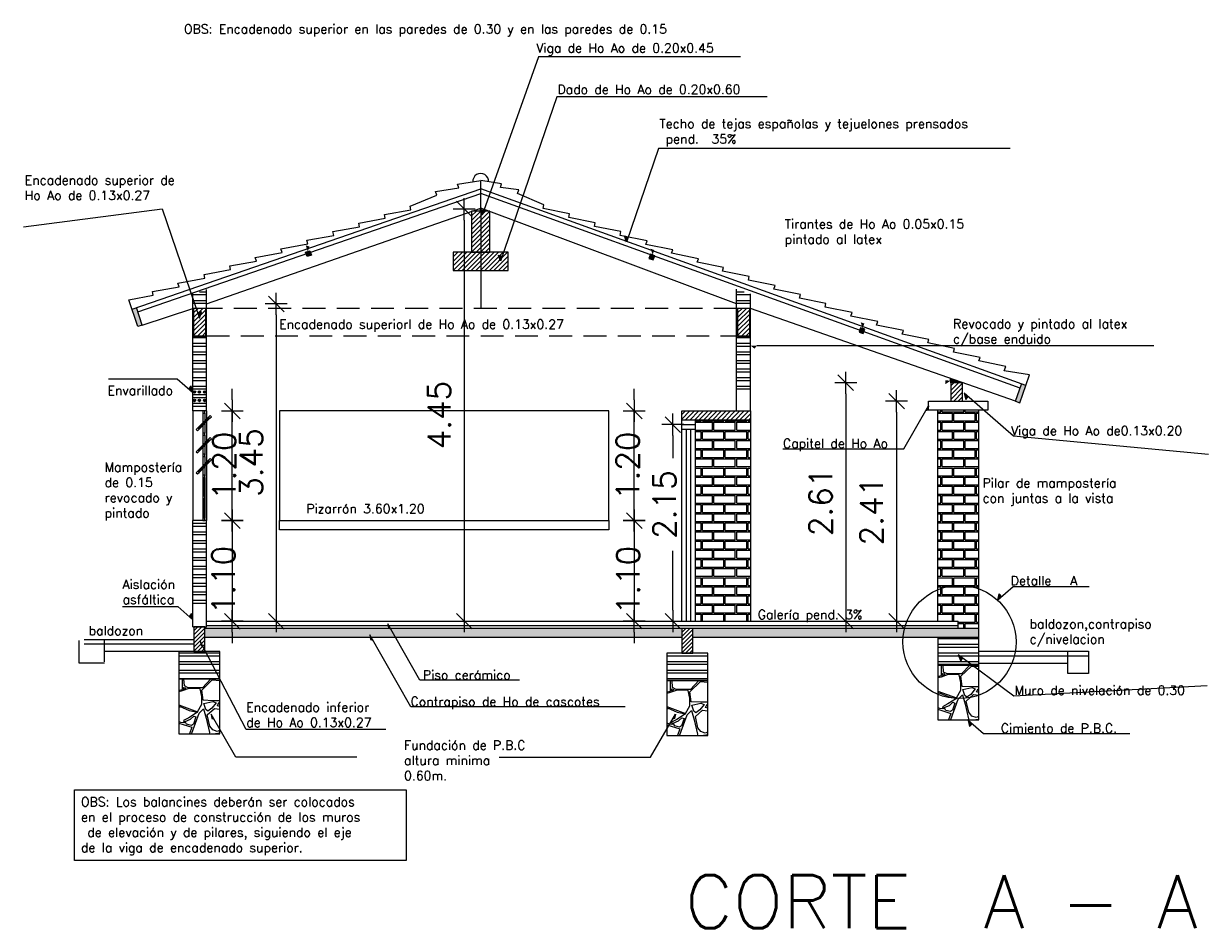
# Model space of a CAD drawing. Header units: millimetres. Extents: x 2017 to 2509, y 466 to 1783.
# Tile 25 of 25: x 2496 to 2509, y 585 to 595. Entities that reach past the tile are written whole.
import ezdxf
from ezdxf.enums import TextEntityAlignment as Align
from ezdxf.xclip import XClip

# ---------------------------------------------------------------- set-up
doc = ezdxf.new("R2010")
doc.units = ezdxf.units.MM
doc.header["$XCLIPFRAME"] = 0
doc.linetypes.add('HIDDEN', pattern=[0.375, 0.25, -0.125])
for name, color, linetype in [('CORTE', 2, 'Continuous'), ('COTA', 13, 'Continuous'), ('ESPECARQ', 2, 'Continuous'), ('ESQUADRIA', 2, 'Continuous'), ('LINVISTA', 13, 'Continuous'), ('margen', 6, 'Continuous'), ('PAREDE', 6, 'Continuous'), ('piso', 13, 'Continuous'), ('PROJECAO', 13, 'HIDDEN'), ('VISTAS', 2, 'Continuous')]:
    doc.layers.add(name, color=color, linetype=linetype)
doc.styles.add('REGUA80', font='simplex.shx')
doc.styles.add('SIMPLEX_8', font='simplex.shx')
doc.dimstyles.new('08', dxfattribs={"dimtxt": 0.25, "dimasz": 0.12, "dimexe": 0, "dimexo": 0, "dimgap": 0.15, "dimtad": 1, "dimzin": 4, "dimdsep": 46, "dimtxsty": 'SIMPLEX_8', "dimblk1": 'D', "dimblk2": 'D', "dimsah": 1, "dimcen": 0.09, "dimse1": 1, "dimse2": 1, "dimclre": 256, "dimclrt": 2, "dimadec": 0, "dimazin": 0, "dimtfac": 1, "dimtmove": 2, "dimatfit": 3, "dimldrblk": 'D', "dimfxl": 1, "dimtolj": 1, "dimtzin": 0, "dimarcsym": 0})
pattern_1 = [(180, (2231.705195, 454.0443), (-1e-17, -0.09375), []), (180, (2231.673945, 454.07555), (-1e-17, -0.09375), [])]
pattern_2 = [(180, (2231.705195, 453.8443), (-1e-17, -0.09375), []), (180, (2231.673945, 453.87555), (-1e-17, -0.09375), [])]

# ---------------------------------------------------------------- blocks, each defined once
blk = doc.blocks.new('LAJA-ROMPECABEZA')
for points in [[(0, 0), (-0.001, -0.026), (0, -0.055), (0.057, -0.027), (0.105, -0.002)], [(0.121, 0.002), (0.117, -0.001), (0.028, -0.049), (0.084, -0.076), (0.26, -0.194), (0.469, -0.151), (0.468, 0.002)], [(0.483, 0.002), (0.797, 0.002), (0.786, -0.027), (0.688, -0.133), (0.531, -0.133), (0.492, -0.112)], [(0.811, 0.002), (0.882, 0.002), (0.949, -0.036), (0.943, -0.048), (0.802, -0.037)], [(0.993, 0), (0.994, -0.026), (0.993, -0.055), (0.937, -0.027), (0.888, -0.002)], [(-0.003, -0.163), (-0.003, -0.064), (0.01, -0.055), (0.047, -0.072), (0.044, -0.113), (0.018, -0.161)], [(0.06, -0.087), (0.044, -0.154), (0.047, -0.193), (0.128, -0.218), (0.172, -0.211), (0.19, -0.174), (0.127, -0.12)], [(0.485, -0.127), (0.505, -0.131), (0.489, -0.152), (0.47, -0.138)], [(0.997, -0.121), (0.997, -0.236), (0.949, -0.273), (0.801, -0.273), (0.696, -0.268), (0.681, -0.158), (0.796, -0.046), (0.96, -0.059)], [(0.997, -0.066), (0.997, -0.099), (0.968, -0.049)], [(-0.003, -0.234), (-0.003, -0.175), (0.034, -0.173), (0.007, -0.231)], [(-0.003, -0.344), (-0.003, -0.247), (0.035, -0.226), (0.142, -0.226), (0.166, -0.271), (0.131, -0.319), (0.07, -0.327)], [(0.276, -0.206), (0.272, -0.263), (0.634, -0.394), (0.682, -0.311), (0.681, -0.226), (0.663, -0.142), (0.541, -0.139), (0.466, -0.167)], [(-0.003, -0.416), (-0.003, -0.374), (0.003, -0.371), (0.002, -0.399)], [(0.149, -0.413), (0.12, -0.453), (0.062, -0.52), (0.041, -0.545), (0.018, -0.535), (0, -0.47), (0.015, -0.396), (0.018, -0.353), (0.08, -0.337), (0.137, -0.359)], [(0.11, -0.333), (0.133, -0.328), (0.145, -0.341), (0.131, -0.35), (0.102, -0.338)], [(0.147, -0.312), (0.176, -0.273), (0.25, -0.269), (0.351, -0.311), (0.375, -0.366), (0.306, -0.469), (0.164, -0.423), (0.15, -0.363), (0.156, -0.345)], [(0.322, -0.47), (0.359, -0.419), (0.374, -0.381), (0.444, -0.338), (0.544, -0.38), (0.635, -0.4), (0.539, -0.461), (0.481, -0.491), (0.489, -0.514), (0.452, -0.51)], [(0.374, -0.314), (0.427, -0.335), (0.402, -0.352), (0.382, -0.357), (0.368, -0.339)], [(0.563, -0.7), (0.571, -0.63), (0.652, -0.408), (0.699, -0.361), (0.73, -0.463), (0.764, -0.622), (0.733, -0.729), (0.663, -0.744), (0.574, -0.726)], [(0.725, -0.369), (0.702, -0.304), (0.801, -0.281), (0.837, -0.296), (0.79, -0.356), (0.746, -0.388)], [(0.997, -0.387), (0.997, -0.547), (0.916, -0.588), (0.848, -0.609), (0.801, -0.593), (0.77, -0.552), (0.741, -0.429), (0.819, -0.359), (0.976, -0.377)], [(0.997, -0.29), (0.997, -0.372), (0.853, -0.328), (0.869, -0.294)], [(-0.003, -0.557), (0.015, -0.557), (-0.003, -0.496)], [(0.515, -0.531), (0.498, -0.5), (0.556, -0.476), (0.593, -0.442), (0.617, -0.451), (0.591, -0.529), (0.567, -0.544)], [(0.746, -0.87), (0.77, -0.64), (0.887, -0.625), (0.921, -0.706), (0.887, -0.781)], [(0.997, -0.571), (0.997, -0.716), (0.944, -0.713), (0.918, -0.627), (0.96, -0.588)], [(0.365, -0.765), (0.285, -0.782), (0.278, -0.8), (0.346, -0.819), (0.366, -0.791)], [(0.384, -0.762), (0.369, -0.81), (0.379, -0.828), (0.488, -0.899), (0.561, -0.886), (0.592, -0.826), (0.59, -0.747), (0.543, -0.731)], [(0.605, -0.763), (0.712, -0.758), (0.738, -0.828), (0.728, -0.94), (0.642, -0.961), (0.582, -0.896), (0.621, -0.825)], [(0.997, -0.728), (0.997, -0.8), (0.9, -0.784), (0.934, -0.729)], [(0.05, -0.957), (0.099, -0.794), (0.191, -0.791), (0.339, -0.825), (0.468, -0.905), (0.46, -0.998), (0.121, -0.998)], [(0, -0.996), (-0.001, -0.971), (0, -0.941), (0.057, -0.969), (0.105, -0.994)], [(0.652, -0.998), (0.473, -0.998), (0.48, -0.93), (0.548, -0.924)], [(0.993, -0.996), (0.994, -0.971), (0.993, -0.941), (0.954, -0.969), (0.916, -0.995)]]:
    blk.add_lwpolyline(points, close=True)
for points in [[(0.102, -0.774), (0.046, -0.567), (0.159, -0.434), (0.572, -0.564), (0.519, -0.709), (0.193, -0.771), (0.102, -0.774)], [(0.091, -0.781), (0.034, -0.574), (-0.003, -0.574), (-0.003, -0.93)], [(-0.003, -0.93), (0.039, -0.954), (0.091, -0.781)], [(0.894, -0.998), (0.696, -0.998), (0.696, -0.979), (0.892, -0.802), (0.997, -0.81), (0.997, -0.936)], [(0.997, -0.936), (0.894, -0.998)]]:
    blk.add_lwpolyline(points)
blk = doc.blocks.new('D')
for p, q in [((-1, 0), (1, 0)), ((0, -1), (0, 1))]:
    blk.add_line(p, q)
at = {"color": 4}
blk.add_line((-0.71, -0.71), (0.71, 0.71), dxfattribs=at)
blk = doc.blocks.new('*D80')
at = {"layer": 'COTA', "color": 0, "lineweight": -2, "transparency": 16777216}
for p, q in [((2502.585, 589.974), (2502.585, 590.094)), ((2502.585, 589.854), (2502.585, 588.754)), ((2502.585, 588.634), (2502.585, 588.514))]:
    blk.add_line(p, q, dxfattribs=at)
at = {"layer": 'Defpoints', "color": 0, "transparency": 16777216}
for p in [(2502.407, 589.854), (2502.408, 588.754), (2502.585, 588.754)]:
    blk.add_point(p, dxfattribs=at)
at = {"layer": 'COTA', "color": 0, "lineweight": -2, "transparency": 16777216, "xscale": 0.12, "yscale": 0.12, "zscale": 0.12}
for p, rotation in [((2502.585, 589.854), 270), ((2502.585, 588.754), 90)]:
    blk.add_blockref('D', p, dxfattribs=dict(at, rotation=rotation))
at = {"layer": 'COTA', "color": 2, "transparency": 16777216, "insert": (2502.518, 589.204), "char_height": 0.25, "attachment_point": 5, "rotation": 90, "style": 'SIMPLEX_8'}
blk.add_mtext('\\A1;1.10', dxfattribs=at)
blk = doc.blocks.new('*D81')
at = {"layer": 'COTA', "color": 0, "lineweight": -2, "transparency": 16777216}
for p, q in [((2502.585, 591.174), (2502.585, 591.294)), ((2502.585, 589.854), (2502.585, 591.054)), ((2502.585, 589.734), (2502.585, 589.614))]:
    blk.add_line(p, q, dxfattribs=at)
at = {"layer": 'Defpoints', "color": 0, "transparency": 16777216}
for p in [(2502.407, 591.054), (2502.585, 591.054), (2502.585, 589.854)]:
    blk.add_point(p, dxfattribs=at)
at = {"layer": 'COTA', "color": 0, "lineweight": -2, "transparency": 16777216, "xscale": 0.12, "yscale": 0.12, "zscale": 0.12}
for p, rotation in [((2502.585, 591.054), 270), ((2502.585, 589.854), 90)]:
    blk.add_blockref('D', p, dxfattribs=dict(at, rotation=rotation))
at = {"layer": 'COTA', "color": 2, "transparency": 16777216, "insert": (2502.513, 590.454), "char_height": 0.25, "attachment_point": 5, "rotation": 90, "style": 'SIMPLEX_8'}
blk.add_mtext('\\A1;1.20', dxfattribs=at)
blk = doc.blocks.new('*D84')
at = {"layer": 'COTA', "color": 0, "lineweight": -2, "transparency": 16777216}
for p, q in [((2503.007, 590.784), (2503.007, 590.536)), ((2503.007, 588.874), (2503.007, 589.522))]:
    blk.add_line(p, q, dxfattribs=at)
at = {"layer": 'Defpoints', "color": 0, "transparency": 16777216}
for p in [(2503.105, 590.904), (2503.007, 588.754), (2503.105, 588.754)]:
    blk.add_point(p, dxfattribs=at)
at = {"layer": 'COTA', "color": 0, "lineweight": -2, "transparency": 16777216, "xscale": 0.12, "yscale": 0.12, "zscale": 0.12}
for p, rotation in [((2503.007, 590.904), 90), ((2503.007, 588.754), 270)]:
    blk.add_blockref('D', p, dxfattribs=dict(at, rotation=rotation))
at = {"layer": 'COTA', "color": 2, "transparency": 16777216, "insert": (2502.916, 590.029), "char_height": 0.25, "attachment_point": 5, "rotation": 90, "style": 'SIMPLEX_8'}
blk.add_mtext('\\A1;2.15', dxfattribs=at)
blk = doc.blocks.new('*D85')
at = {"layer": 'COTA', "color": 0, "lineweight": -2, "transparency": 16777216}
for p, q in [((2498.187, 589.974), (2498.187, 590.094)), ((2498.187, 589.854), (2498.187, 588.753)), ((2498.187, 588.633), (2498.187, 588.513))]:
    blk.add_line(p, q, dxfattribs=at)
at = {"layer": 'Defpoints', "color": 0, "transparency": 16777216}
for p in [(2497.905, 589.854), (2497.905, 588.753), (2498.187, 588.753)]:
    blk.add_point(p, dxfattribs=at)
at = {"layer": 'COTA', "color": 0, "lineweight": -2, "transparency": 16777216, "xscale": 0.12, "yscale": 0.12, "zscale": 0.12}
for p, rotation in [((2498.187, 589.854), 270), ((2498.187, 588.753), 90)]:
    blk.add_blockref('D', p, dxfattribs=dict(at, rotation=rotation))
at = {"layer": 'COTA', "color": 2, "transparency": 16777216, "insert": (2498.089, 589.204), "char_height": 0.25, "attachment_point": 5, "rotation": 90, "style": 'SIMPLEX_8'}
blk.add_mtext('\\A1;1.10', dxfattribs=at)
blk = doc.blocks.new('*D86')
at = {"layer": 'COTA', "color": 0, "lineweight": -2, "transparency": 16777216}
for p, q in [((2498.187, 591.174), (2498.187, 591.294)), ((2498.187, 589.854), (2498.187, 591.054)), ((2498.187, 589.734), (2498.187, 589.614))]:
    blk.add_line(p, q, dxfattribs=at)
at = {"layer": 'Defpoints', "color": 0, "transparency": 16777216}
for p in [(2497.905, 591.054), (2498.187, 591.054), (2497.905, 589.854)]:
    blk.add_point(p, dxfattribs=at)
at = {"layer": 'COTA', "color": 0, "lineweight": -2, "transparency": 16777216, "xscale": 0.12, "yscale": 0.12, "zscale": 0.12}
for p, rotation in [((2498.187, 591.054), 270), ((2498.187, 589.854), 90)]:
    blk.add_blockref('D', p, dxfattribs=dict(at, rotation=rotation))
at = {"layer": 'COTA', "color": 2, "transparency": 16777216, "insert": (2498.098, 590.454), "char_height": 0.25, "attachment_point": 5, "rotation": 90, "style": 'SIMPLEX_8'}
blk.add_mtext('\\A1;1.20', dxfattribs=at)
blk = doc.blocks.new('*D87')
at = {"layer": 'Defpoints', "color": 0, "transparency": 16777216}
for p in [(2506.047, 591.362), (2504.899, 588.754), (2506.13, 588.754)]:
    blk.add_point(p, dxfattribs=at)
at = {"layer": 'piso', "color": 0, "lineweight": -2, "transparency": 16777216}
blk.add_line((2504.899, 591.242), (2504.899, 588.874), dxfattribs=at)
at = {"layer": 'piso', "color": 0, "lineweight": -2, "transparency": 16777216, "xscale": 0.12, "yscale": 0.12, "zscale": 0.12}
for p, rotation in [((2504.899, 591.362), 90), ((2504.899, 588.754), 270)]:
    blk.add_blockref('D', p, dxfattribs=dict(at, rotation=rotation))
at = {"layer": 'piso', "color": 2, "transparency": 16777216, "insert": (2504.624, 590.058), "char_height": 0.25, "attachment_point": 5, "rotation": 90, "style": 'SIMPLEX_8'}
blk.add_mtext('\\A1;2.61', dxfattribs=at)
blk = doc.blocks.new('*D88')
at = {"layer": 'Defpoints', "color": 0, "transparency": 16777216}
for p in [(2505.805, 591.161), (2505.455, 588.754), (2506.13, 588.754)]:
    blk.add_point(p, dxfattribs=at)
at = {"layer": 'piso', "color": 0, "lineweight": -2, "transparency": 16777216}
blk.add_line((2505.455, 591.041), (2505.455, 588.874), dxfattribs=at)
at = {"layer": 'piso', "color": 0, "lineweight": -2, "transparency": 16777216, "xscale": 0.12, "yscale": 0.12, "zscale": 0.12}
for p, rotation in [((2505.455, 591.161), 90), ((2505.455, 588.754), 270)]:
    blk.add_blockref('D', p, dxfattribs=dict(at, rotation=rotation))
at = {"layer": 'piso', "color": 2, "transparency": 16777216, "insert": (2505.18, 589.958), "char_height": 0.25, "attachment_point": 5, "rotation": 90, "style": 'SIMPLEX_8'}
blk.add_mtext('\\A1;2.41', dxfattribs=at)
blk = doc.blocks.new('*D89')
at = {"layer": 'Defpoints', "color": 0, "transparency": 16777216}
for p in [(2497.905, 592.224), (2497.906, 588.753), (2498.668, 588.753)]:
    blk.add_point(p, dxfattribs=at)
at = {"layer": 'piso', "color": 0, "lineweight": -2, "transparency": 16777216}
blk.add_line((2498.668, 592.104), (2498.668, 588.873), dxfattribs=at)
at = {"layer": 'piso', "color": 0, "lineweight": -2, "transparency": 16777216, "xscale": 0.12, "yscale": 0.12, "zscale": 0.12}
for p, rotation in [((2498.668, 592.224), 90), ((2498.668, 588.753), 270)]:
    blk.add_blockref('D', p, dxfattribs=dict(at, rotation=rotation))
at = {"layer": 'piso', "color": 2, "transparency": 16777216, "insert": (2498.393, 590.489), "char_height": 0.25, "attachment_point": 5, "rotation": 90, "style": 'SIMPLEX_8'}
blk.add_mtext('\\A1;3.45', dxfattribs=at)
blk = doc.blocks.new('*D90')
at = {"layer": 'Defpoints', "color": 0, "transparency": 16777216}
for p in [(2500.899, 593.262), (2500.725, 588.754), (2500.9, 588.754)]:
    blk.add_point(p, dxfattribs=at)
at = {"layer": 'piso', "color": 0, "lineweight": -2, "transparency": 16777216}
blk.add_line((2500.725, 593.142), (2500.725, 588.874), dxfattribs=at)
at = {"layer": 'piso', "color": 0, "lineweight": -2, "transparency": 16777216, "xscale": 0.12, "yscale": 0.12, "zscale": 0.12}
for p, rotation in [((2500.725, 593.262), 90), ((2500.725, 588.754), 270)]:
    blk.add_blockref('D', p, dxfattribs=dict(at, rotation=rotation))
at = {"layer": 'piso', "color": 2, "transparency": 16777216, "insert": (2500.45, 591.008), "char_height": 0.25, "attachment_point": 5, "rotation": 90, "style": 'SIMPLEX_8'}
blk.add_mtext('\\A1;4.45', dxfattribs=at)

msp = doc.modelspace()

# ---------------------------------------------------------------- hatches: boundary and pattern name
at = {"layer": 'CORTE'}
h = msp.add_hatch(dxfattribs=at)
h.set_pattern_fill('ANSI31', color=256, scale=0.279778, style=0, double=1)
h.set_pattern_definition([(45, (2231.705195, 454.112608), (-0.0247291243, 0.0247291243), [])])
h.paths.add_polyline_path([(2501.005, 593.24), (2500.805, 593.24), (2500.805, 592.79), (2501.005, 592.79)])
h.paths.add_polyline_path([(2501.205, 592.79), (2500.605, 592.79), (2500.605, 592.59), (2501.205, 592.59)])
h = msp.add_hatch(dxfattribs=at)
h.set_pattern_fill('ANSI31', color=256, scale=0.279778, style=0, double=1)
h.set_pattern_definition([(45, (2554.42733, 532.414264), (-0.024729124, 0.024729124), [])])
h.paths.add_polyline_path([(2497.764, 591.873), (2497.898, 591.873), (2497.898, 592.176), (2497.764, 592.176)])
h = msp.add_hatch(dxfattribs=at)
h.set_pattern_fill('ANSI31', color=256, scale=0.279778, style=0, double=1)
h.set_pattern_definition([(45, (2560.37733, 532.414264), (-0.024729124, 0.024729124), [])])
h.paths.add_polyline_path([(2503.714, 591.873), (2503.848, 591.873), (2503.848, 592.176), (2503.714, 592.176)])
h = msp.add_hatch(dxfattribs=at)
h.set_pattern_fill('ANSI31', color=256, scale=0.279778, style=0, double=1)
h.set_pattern_definition([(45, (2231.686605, 460.29662), (-0.0247291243, 0.0247291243), [])])
h.paths.add_polyline_path([(2506.047, 591.162), (2506.177, 591.162), (2506.177, 591.355), (2506.158, 591.362), (2506.047, 591.362)])
h = msp.add_hatch(dxfattribs=at)
h.set_pattern_fill('ANSI31', color=256, scale=0.279778, style=0, double=1)
h.set_pattern_definition([(45, (2231.705195, 453.8443), (-0.0247291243, 0.0247291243), [])])
h.paths.add_polyline_path([(2503.105, 591.054), (2503.105, 590.954), (2503.855, 590.954), (2503.855, 591.054)])
h = msp.add_hatch(dxfattribs=at)
h.set_pattern_fill('ANSI31', color=256, scale=0.25, style=0, double=1)
h.set_pattern_definition([(45, (2548.397972, 535.291108), (-0.022097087, 0.022097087), [])])
h.paths.add_polyline_path([(2497.765, 588.422), (2497.885, 588.422), (2497.885, 588.692), (2497.765, 588.692)])
h = msp.add_hatch(dxfattribs=at)
h.set_pattern_fill('ANSI31', color=256, scale=0.25, style=0, double=1)
h.set_pattern_definition([(45, (2553.738067, 535.273493), (-0.022097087, 0.022097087), [])])
h.paths.add_polyline_path([(2503.105, 588.404), (2503.225, 588.404), (2503.225, 588.674), (2503.105, 588.674)])
at = {"layer": 'ESPECARQ'}
for points in [[(2500.94, 593.248), (2500.899, 593.262), (2500.921, 593.195)], [(2499.031, 592.852), (2498.99, 592.866), (2499.012, 592.798)], [(2502.518, 592.955), (2502.477, 592.969), (2502.499, 592.901)], [(2501.14, 592.745), (2501.1, 592.759), (2501.122, 592.691)], [(2502.804, 592.814), (2502.764, 592.828), (2502.786, 592.761)], [(2497.81, 592.122), (2497.851, 592.136), (2497.829, 592.068)], [(2505.102, 592.01), (2505.062, 592.024), (2505.084, 591.956)], [(2503.901, 591.735), (2503.927, 591.769), (2503.855, 591.769)], [(2497.708, 591.296), (2497.736, 591.328), (2497.751, 591.259)], [(2505.99, 591.388), (2505.987, 591.345), (2506.047, 591.385)], [(2506.195, 591.248), (2506.211, 591.178), (2506.239, 591.211)], [(2505.805, 591.111), (2505.773, 591.054), (2505.797, 591.062)], [(2506.607, 589.021), (2506.578, 589.053), (2506.564, 588.984)], [(2497.714, 588.804), (2497.742, 588.837), (2497.756, 588.767)], [(2499.888, 588.726), (2499.92, 588.67), (2499.897, 588.678)], [(2499.69, 588.603), (2499.723, 588.546), (2499.699, 588.554)], [(2497.834, 588.536), (2497.868, 588.48), (2497.844, 588.487)], [(2506.18, 588.356), (2506.159, 588.319), (2506.13, 588.384)], [(2497.955, 587.738), (2497.988, 587.682), (2497.964, 587.689)], [(2503.035, 587.738), (2503.002, 587.682), (2503.026, 587.689)], [(2506.282, 587.632), (2506.254, 587.6), (2506.239, 587.669)]]:
    msp.add_hatch(color=256, dxfattribs=at).paths.add_polyline_path(points)
at = {"layer": 'LINVISTA'}
for points in [[(2499.053, 592.759), (2499.036, 592.806), (2498.989, 592.79), (2499.005, 592.743)], [(2502.793, 592.705), (2502.81, 592.752), (2502.762, 592.769), (2502.746, 592.722)], [(2497.091, 592.167), (2497.138, 592.182), (2497.2, 591.992), (2497.153, 591.977)], [(2505.091, 591.901), (2505.107, 591.948), (2505.06, 591.964), (2505.044, 591.917)], [(2506.046, 591.408), (2506.047, 591.362), (2506.177, 591.362)], [(2506.87, 591.331), (2506.823, 591.348), (2506.757, 591.159), (2506.804, 591.142)]]:
    msp.add_hatch(color=256, dxfattribs=at).paths.add_polyline_path(points)
h = msp.add_hatch(color=256, dxfattribs=at)
h.paths.add_polyline_path([(2497.896, 591.26, 1), (2497.87, 591.26, 1)])
h.paths.add_polyline_path([(2497.84, 591.26, 1), (2497.814, 591.26, 1)])
h.paths.add_polyline_path([(2497.786, 591.26, 1), (2497.76, 591.26, 1)])
h.paths.add_polyline_path([(2497.786, 591.168, 1), (2497.76, 591.168, 1)])
h.paths.add_polyline_path([(2497.84, 591.168, 1), (2497.814, 591.168, 1)])
h.paths.add_polyline_path([(2497.896, 591.168, 1), (2497.87, 591.168, 1)])
h = msp.add_hatch(dxfattribs=at)
h.set_pattern_fill('TIJOLO', color=256, scale=0.5, style=0)
h.set_pattern_definition([(0, (2231.70519, 454.0443), (0.125, 0.1), [0.235, -0.015]), (0, (2231.70519, 454.1293), (0.125, 0.1), [0.235, -0.015]), (90, (2231.7052, 454.0443), (-0.125, 0.1), [0.085, -0.115]), (90, (2231.6902, 454.0443), (-0.125, 0.1), [0.085, -0.115])])
h.paths.add_polyline_path([(2505.905, 588.754), (2506.13, 588.754), (2506.13, 588.674), (2506.355, 588.674), (2506.355, 591.061), (2505.905, 591.061)])
h.paths.add_polyline_path([(2503.255, 588.754), (2503.856, 588.754), (2503.855, 590.954), (2503.255, 590.954)])
at = {"layer": 'PAREDE'}
h = msp.add_hatch(dxfattribs=at)
h.set_pattern_fill('ANSI32', color=256, scale=0.25, angle=135, style=0)
h.set_pattern_definition(pattern_1)
h.paths.add_polyline_path([(2503.705, 592.175), (2503.714, 592.175), (2503.714, 592.176), (2503.848, 592.176), (2503.848, 592.175), (2503.855, 592.175), (2503.855, 592.333), (2503.705, 592.386)])
h.paths.add_polyline_path([(2497.898, 592.176), (2497.898, 592.175), (2497.905, 592.175), (2497.905, 592.383), (2497.755, 592.333), (2497.755, 592.175), (2497.764, 592.175), (2497.764, 592.176)])
h.paths.add_polyline_path([(2497.905, 591.875), (2497.898, 591.875), (2497.898, 591.873), (2497.764, 591.873), (2497.764, 591.875), (2497.755, 591.875), (2497.755, 591.054), (2497.905, 591.054)])
h.paths.add_polyline_path([(2497.905, 589.854), (2497.755, 589.854), (2497.755, 588.892), (2497.905, 588.892)])
h = msp.add_hatch(dxfattribs=at)
h.set_pattern_fill('ANSI32', color=256, scale=0.25, angle=135, style=0)
h.set_pattern_definition(pattern_1)
h.paths.add_polyline_path([(2503.705, 591.254), (2503.855, 591.254), (2503.855, 591.875), (2503.848, 591.875), (2503.848, 591.873), (2503.714, 591.873), (2503.714, 591.875), (2503.705, 591.875)])
h = msp.add_hatch(dxfattribs=at)
h.set_pattern_fill('ANSI32', color=256, scale=0.25, angle=135, style=0)
h.set_pattern_definition(pattern_2)
h.paths.add_polyline_path([(2506.355, 588.574), (2505.905, 588.574), (2505.905, 588.274), (2506.355, 588.274)])
h = msp.add_hatch(dxfattribs=at)
h.set_pattern_fill('ANSI32', color=256, scale=0.25, angle=135, style=0)
h.set_pattern_definition(pattern_2)
h.paths.add_polyline_path([(2498.05, 588.122), (2498.05, 588.422), (2497.6, 588.422), (2497.6, 588.122)])
h = msp.add_hatch(dxfattribs=at)
h.set_pattern_fill('ANSI32', color=256, scale=0.25, angle=135, style=0)
h.set_pattern_definition(pattern_2)
h.paths.add_polyline_path([(2502.94, 588.104), (2503.39, 588.104), (2503.39, 588.404), (2502.94, 588.404)])
at = {"layer": 'PROJECAO'}
h = msp.add_hatch(dxfattribs=at)
h.set_pattern_fill('CONCRETO', color=256, scale=0.25, angle=90, style=0)
h.set_pattern_definition([(135, (2231.6677, 453.8818), (-0.25000114, 2e-17), [0.035355, -0.0707125, 0.0176775, -0.106065, 0.035355, -0.08838839]), (225, (2231.6552, 454.0443), (-2e-17, -0.25000114), [0.03535525, -0.0530325, 0.0176775, -0.0883875, 0.03535525, -0.12374539]), (153.43495, (2231.7052, 453.8443), (-0.25, 1e-11), [0.02795, -0.1118, 0.02795, -0.111808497]), (206.56505, (2231.7052, 453.8443), (-0.25, -1e-10), [0.02795, -0.1118, 0.02795, -0.111808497]), (90, (2231.6802, 453.8443), (-0.25, 2e-17), [0.0125, -0.1, 0.025, -0.1, 0.0125]), (90, (2231.6427, 453.8443), (-0.25, 2e-17), [-0.0375, 0.025, -0.1, 0, -0.0875, 0]), (90, (2231.6302, 453.8443), (-0.25, 2e-17), [-0.1, 0, -0.075, 0.025, -0.05, 0]), (90, (2231.5927, 453.8443), (-0.25, 2e-17), [-0.05, 0, -0.0625, 0.025, -0.1125, 0]), (90, (2231.5552, 453.8443), (-0.25, 2e-17), [-0.05, 0.025, -0.1, 0.025, -0.05, 0]), (90, (2231.4927, 453.8443), (-0.25, 2e-17), [-0.0375, 0.025, -0.05, 0, -0.1375, 0]), (90, (2231.4802, 453.8443), (-0.25, 2e-17), [-0.05, 0, -0.15, 0.025, -0.025, 0]), (180, (2231.6552, 453.8568), (-3e-17, -0.25), [-0.075, 0, -0.075, 0, -0.1, 0]), (180, (2231.7052, 453.8818), (-3e-17, -0.25), [-0.0375, 0.025, -0.1, 0, -0.0875, 0]), (180, (2231.7052, 453.9068), (-3e-17, -0.25), [-0.1, 0, -0.0875, 0.025, -0.0375, 0]), (180, (2231.7052, 454.0443), (-3e-17, -0.25), [-0.05, 0.025, -0.125, 0.025, -0.025, 0]), (180, (2231.6802, 453.8693), (-3e-17, -0.25), [-0.075, 0, -0.0875, 0, -0.0875, 0]), (180, (2231.6802, 453.8943), (-3e-17, -0.25), [-0.0625, 0, -0.1375, 0, -0.05, 0]), (180, (2231.6677, 453.9193), (-3e-17, -0.25), [-0.125, 0, -0.0375, 0, -0.0875, 0]), (180, (2231.6927, 453.9318), (-3e-17, -0.25), [-0.1125, 0, -0.05, 0, -0.0625, 0]), (180, (2231.6552, 453.9568), (-3e-17, -0.25), [-0.1, 0, -0.0375, 0, -0.1, 0]), (180, (2231.6427, 453.9693), (-3e-17, -0.25), [-0.1125, 0, -0.05, 0, -0.0875, 0]), (180, (2231.7052, 453.9818), (-3e-17, -0.25), [-0.15, 0, -0.0625, 0, -0.0375, 0]), (180, (2231.6677, 453.9943), (-3e-17, -0.25), [-0.05, 0, -0.1, 0, -0.1, 0]), (180, (2231.6802, 454.0068), (-3e-17, -0.25), [-0.1125, 0, -0.0625, 0, -0.075, 0]), (180, (2231.6927, 454.0193), (-3e-17, -0.25), [-0.1, 0, -0.075, 0, -0.075, 0]), (180, (2231.6802, 454.0443), (-3e-17, -0.25), [-0.075, 0, -0.075, 0, -0.1, 0]), (180, (2231.6677, 454.0693), (-3e-17, -0.25), [-0.1, 0, -0.05, 0, -0.1, 0]), (180, (2231.6552, 454.0818), (-3e-17, -0.25), [-0.0375, 0, -0.15, 0, -0.0625, 0])])
h.paths.add_polyline_path([(2503.105, 588.574), (2503.105, 588.674), (2497.885, 588.674), (2497.885, 588.574)])
h.paths.add_polyline_path([(2506.355, 588.574), (2506.355, 588.674), (2503.225, 588.674), (2503.225, 588.574)])

# ---------------------------------------------------------------- linework, layer by layer
msp.add_lwpolyline([(2497.755, 591.875), (2497.905, 591.875), (2497.905, 592.175), (2497.755, 592.175)], close=True)
at = {"layer": 'CORTE', "color": 5}
for points in [[(2500.805, 592.79), (2501.005, 592.79), (2501.005, 593.24), (2500.805, 593.24)], [(2500.605, 592.59), (2501.205, 592.59), (2501.205, 592.79), (2500.605, 592.79)], [(2497.764, 591.873), (2497.898, 591.873), (2497.898, 592.176), (2497.764, 592.176)], [(2503.714, 591.873), (2503.848, 591.873), (2503.848, 592.176), (2503.714, 592.176)], [(2506.047, 591.162), (2506.177, 591.162), (2506.177, 591.362), (2506.047, 591.362)], [(2497.765, 588.422), (2497.885, 588.422), (2497.885, 588.692), (2497.765, 588.692)], [(2503.105, 588.404), (2503.225, 588.404), (2503.225, 588.674), (2503.105, 588.674)]]:
    msp.add_lwpolyline(points, close=True, dxfattribs=at)
at = {"layer": 'CORTE', "color": 6, "linetype": 'Continuous'}
for points in [[(2505.905, 588.274), (2506.355, 588.274), (2506.355, 588.574), (2505.905, 588.574)], [(2497.6, 588.122), (2498.05, 588.122), (2498.05, 588.422), (2497.6, 588.422)], [(2502.94, 588.104), (2503.39, 588.104), (2503.39, 588.404), (2502.94, 588.404)], [(2506.355, 587.674), (2506.355, 588.274), (2505.905, 588.274), (2505.905, 587.674)], [(2498.05, 587.522), (2498.05, 588.122), (2497.6, 588.122), (2497.6, 587.522)], [(2503.39, 587.504), (2503.39, 588.104), (2502.94, 588.104), (2502.94, 587.504)]]:
    msp.add_lwpolyline(points, close=True, dxfattribs=at)
at = {"layer": 'COTA'}
msp.add_lwpolyline([(2506.047, 591.362), (2506.046, 591.408), (2506.177, 591.362), (2506.047, 591.362)], dxfattribs=at)
at = {"layer": 'ESPECARQ'}
msp.add_line((2503.926, 591.769), (2508.27, 591.769), dxfattribs=at)
for points in [[(2503.747, 594.927), (2501.538, 594.927), (2500.921, 593.195), (2500.899, 593.262), (2500.94, 593.248)], [(2504.038, 594.489), (2501.738, 594.489), (2501.122, 592.691), (2501.1, 592.759), (2501.14, 592.745)], [(2506.697, 593.923), (2502.849, 593.923), (2502.499, 592.901), (2502.477, 592.969), (2502.518, 592.955)], [(2495.904, 593.066), (2497.418, 593.266), (2497.829, 592.068), (2497.851, 592.136), (2497.81, 592.122)], [(2496.831, 591.406), (2497.585, 591.406), (2497.751, 591.259), (2497.736, 591.328), (2497.708, 591.296)], [(2508.866, 590.577), (2506.733, 590.777), (2506.195, 591.248), (2506.211, 591.178), (2506.239, 591.211)], [(2504.21, 590.638), (2505.534, 590.638), (2505.534, 590.638), (2505.805, 591.111), (2505.797, 591.062), (2505.773, 591.054)], [(2507.563, 589.131), (2506.73, 589.131), (2506.564, 588.984), (2506.578, 589.053), (2506.607, 589.021)], [(2496.984, 588.914), (2497.591, 588.914), (2497.756, 588.767), (2497.742, 588.837), (2497.714, 588.804)], [(2501.328, 588.107), (2500.24, 588.107), (2500.24, 588.107), (2499.888, 588.726), (2499.897, 588.678), (2499.92, 588.67)], [(2502.486, 587.816), (2500.142, 587.816), (2500.142, 587.816), (2499.69, 588.603), (2499.699, 588.554), (2499.723, 588.546)], [(2499.865, 587.57), (2498.339, 587.57), (2498.339, 587.57), (2497.835, 588.536), (2497.845, 588.487), (2497.868, 588.48)], [(2508.854, 588.048), (2506.739, 587.935), (2506.13, 588.384), (2506.159, 588.317), (2506.179, 588.358)], [(2499.551, 587.265), (2498.227, 587.265), (2498.227, 587.265), (2497.955, 587.738), (2497.964, 587.689), (2497.988, 587.682)], [(2501.108, 587.265), (2502.763, 587.265), (2502.763, 587.265), (2503.035, 587.738), (2503.026, 587.689), (2503.002, 587.682)], [(2508.007, 587.522), (2506.405, 587.522), (2506.239, 587.669), (2506.254, 587.6), (2506.282, 587.632)]]:
    msp.add_lwpolyline(points, dxfattribs=at)
at = {"layer": 'ESPECARQ', "color": 3}
msp.add_lwpolyline([(2496.461, 586.908), (2500.088, 586.908), (2500.088, 586.135), (2496.461, 586.135)], close=True, dxfattribs=at)
at = {"layer": 'ESPECARQ'}
msp.add_circle((2506.143, 588.526), 0.619, dxfattribs=at)
at = {"layer": 'ESQUADRIA'}
for p, q in [((2503.105, 588.754), (2503.105, 590.954)), ((2503.105, 590.904), (2503.255, 590.904)), ((2503.255, 588.754), (2503.255, 590.954)), ((2503.105, 590.854), (2503.255, 590.854)), ((2503.155, 588.754), (2503.155, 590.854)), ((2503.205, 588.754), (2503.205, 590.854))]:
    msp.add_line(p, q, dxfattribs=at)
for points in [[(2497.885, 591.029), (2497.885, 591.054), (2497.865, 591.054), (2497.865, 591.029), (2497.885, 591.029)], [(2497.942, 590.973), (2497.959, 590.99), (2497.945, 591.005), (2497.927, 590.987), (2497.942, 590.973)], [(2497.806, 590.837), (2497.823, 590.854), (2497.809, 590.868), (2497.791, 590.851), (2497.806, 590.837)], [(2497.885, 590.787), (2497.885, 590.812), (2497.865, 590.812), (2497.865, 590.787), (2497.885, 590.787)], [(2497.942, 590.73), (2497.959, 590.748), (2497.945, 590.762), (2497.927, 590.744), (2497.942, 590.73)], [(2497.806, 590.594), (2497.823, 590.612), (2497.809, 590.626), (2497.791, 590.608), (2497.806, 590.594)], [(2497.885, 590.557), (2497.885, 590.582), (2497.865, 590.582), (2497.865, 590.557), (2497.885, 590.557)], [(2497.942, 590.5), (2497.959, 590.518), (2497.945, 590.532), (2497.927, 590.514), (2497.942, 590.5)], [(2497.806, 590.364), (2497.823, 590.382), (2497.809, 590.396), (2497.791, 590.378), (2497.806, 590.364)], [(2497.885, 590.327), (2497.885, 590.352), (2497.865, 590.352), (2497.865, 590.327), (2497.885, 590.327)], [(2497.885, 590.097), (2497.885, 590.122), (2497.865, 590.122), (2497.865, 590.097), (2497.885, 590.097)], [(2497.885, 589.854), (2497.885, 589.879), (2497.865, 589.879), (2497.865, 589.854), (2497.885, 589.854)]]:
    msp.add_lwpolyline(points, dxfattribs=at)
at = {"layer": 'LINVISTA'}
for p, q in [((2497.755, 591.054), (2497.755, 589.854)), ((2497.905, 591.054), (2497.905, 590.965)), ((2505.905, 588.754), (2505.905, 591.061)), ((2506.355, 588.674), (2506.355, 591.061)), ((2497.927, 590.987), (2497.809, 590.868)), ((2497.935, 590.98), (2497.816, 590.861)), ((2497.942, 590.973), (2497.823, 590.854)), ((2497.865, 591.029), (2497.865, 590.925)), ((2497.885, 591.029), (2497.885, 590.945)), ((2497.885, 590.916), (2497.885, 590.812)), ((2497.905, 590.936), (2497.905, 590.722)), ((2503.855, 590.954), (2503.856, 588.754)), ((2497.865, 590.896), (2497.865, 590.812)), ((2497.865, 590.787), (2497.865, 590.682)), ((2497.885, 590.787), (2497.885, 590.702)), ((2497.927, 590.744), (2497.809, 590.626)), ((2497.935, 590.737), (2497.816, 590.619)), ((2497.942, 590.73), (2497.823, 590.612)), ((2497.865, 590.654), (2497.865, 590.569)), ((2497.885, 590.674), (2497.885, 590.569)), ((2497.905, 590.694), (2497.905, 590.492)), ((2497.927, 590.514), (2497.809, 590.396)), ((2497.865, 590.557), (2497.865, 590.452)), ((2497.885, 590.557), (2497.885, 590.472)), ((2497.935, 590.507), (2497.816, 590.389)), ((2497.942, 590.5), (2497.823, 590.382)), ((2497.865, 590.424), (2497.865, 590.339)), ((2497.885, 590.444), (2497.885, 590.339)), ((2497.905, 590.464), (2497.905, 589.854)), ((2497.865, 590.327), (2497.865, 589.879)), ((2497.875, 590.327), (2497.875, 590.122)), ((2497.885, 590.327), (2497.885, 589.879)), ((2497.875, 590.097), (2497.875, 589.879))]:
    msp.add_line(p, q, dxfattribs=at)
for points in [[(2505.805, 591.161), (2506.455, 591.161), (2506.455, 591.061), (2505.805, 591.061)], [(2498.705, 589.854), (2502.305, 589.854), (2502.305, 591.054), (2498.705, 591.054)]]:
    msp.add_lwpolyline(points, close=True, dxfattribs=at)
msp.add_lwpolyline([(2502.305, 589.854), (2502.305, 589.754), (2498.705, 589.754), (2498.705, 589.854)], dxfattribs=at)
for centre in [(2497.773, 591.26), (2497.773, 591.168), (2497.827, 591.26), (2497.827, 591.168), (2497.883, 591.26), (2497.883, 591.168)]:
    msp.add_circle(centre, 0.0131, dxfattribs=at)
at = {"layer": 'margen'}
for p, q in [((2500.905, 593.431), (2500.905, 593.573)), ((2497.09, 592.168), (2500.905, 593.484)), ((2497.154, 592.136), (2500.905, 593.431)), ((2506.87, 591.331), (2500.905, 593.484)), ((2506.806, 591.301), (2500.905, 593.431)), ((2497.201, 591.993), (2497.138, 592.184)), ((2497.201, 591.993), (2497.153, 591.976)), ((2506.757, 591.159), (2506.823, 591.348)), ((2506.804, 591.142), (2506.87, 591.331)), ((2506.757, 591.159), (2506.804, 591.142))]:
    msp.add_line(p, q, dxfattribs=at)
for points in [[(2497.153, 591.976), (2497.056, 592.27), (2497.322, 592.319), (2497.315, 592.359), (2497.604, 592.412), (2497.591, 592.452), (2497.886, 592.506), (2497.878, 592.547), (2498.168, 592.6), (2498.16, 592.64), (2498.45, 592.693), (2498.437, 592.733), (2498.732, 592.787), (2498.719, 592.826), (2499.014, 592.88), (2499.001, 592.92), (2499.296, 592.974), (2499.288, 593.015), (2499.578, 593.068), (2499.57, 593.108), (2499.86, 593.161), (2499.852, 593.202), (2500.142, 593.255), (2500.134, 593.295), (2500.424, 593.413), (2500.41, 593.453), (2500.664, 593.494), (2500.651, 593.533), (2500.905, 593.573)], [(2506.87, 591.331), (2506.87, 591.331), (2506.87, 591.331), (2506.91, 591.447), (2506.632, 591.492), (2506.651, 591.541), (2506.356, 591.6), (2506.37, 591.64), (2506.076, 591.698), (2506.09, 591.738), (2505.796, 591.797), (2505.796, 591.797), (2505.809, 591.836), (2505.515, 591.895), (2505.529, 591.934), (2505.235, 591.993), (2505.248, 592.032), (2504.954, 592.091), (2504.968, 592.13), (2504.674, 592.189), (2504.682, 592.23), (2504.393, 592.287), (2504.402, 592.328), (2504.113, 592.385), (2504.127, 592.425), (2503.833, 592.484), (2503.841, 592.524), (2503.552, 592.582), (2503.56, 592.622), (2503.272, 592.68), (2503.286, 592.719), (2502.991, 592.778), (2503.005, 592.817), (2502.711, 592.876), (2502.725, 592.915), (2502.431, 592.974), (2502.439, 593.015), (2502.15, 593.072), (2502.158, 593.113), (2501.87, 593.171), (2501.878, 593.211), (2501.589, 593.269), (2501.597, 593.309), (2501.309, 593.432), (2501.323, 593.471), (2501.12, 593.499), (2501.134, 593.538), (2500.905, 593.573)]]:
    msp.add_lwpolyline(points, dxfattribs=at)
for points in [[(2499.053, 592.759), (2499.005, 592.743), (2498.989, 592.79), (2499.036, 592.806)], [(2502.746, 592.722), (2502.793, 592.705), (2502.81, 592.752), (2502.762, 592.769)], [(2505.044, 591.917), (2505.091, 591.901), (2505.107, 591.948), (2505.06, 591.964)]]:
    msp.add_lwpolyline(points, close=True, dxfattribs=at)
msp.add_arc((2500.905, 593.564), 0.0868, 357.0536, 182.8161, dxfattribs=at)
at = {"layer": 'PAREDE'}
for p, q in [((2497.755, 591.054), (2497.755, 592.333)), ((2497.905, 591.054), (2497.905, 592.383)), ((2503.705, 591.054), (2503.705, 592.386)), ((2503.855, 591.054), (2503.855, 592.333)), ((2497.905, 591.054), (2497.755, 591.054)), ((2497.905, 589.854), (2497.755, 589.854)), ((2497.755, 588.692), (2497.755, 589.854)), ((2497.905, 588.692), (2497.905, 589.854)), ((2497.755, 588.692), (2497.905, 588.692))]:
    msp.add_line(p, q, dxfattribs=at)
for points in [[(2503.705, 591.875), (2503.855, 591.875), (2503.855, 592.175), (2503.705, 592.175)], [(2503.105, 591.054), (2503.855, 591.054), (2503.855, 590.954), (2503.105, 590.954)]]:
    msp.add_lwpolyline(points, close=True, dxfattribs=at)
at = {"layer": 'piso'}
for p, q in [((2500.905, 593.272), (2500.905, 592.175)), ((2496.506, 588.542), (2496.506, 588.299)), ((2497.765, 588.551), (2496.565, 588.551)), ((2497.765, 588.501), (2496.565, 588.501)), ((2496.79, 588.309), (2496.79, 588.551)), ((2497.765, 588.422), (2496.79, 588.422)), ((2506.355, 588.424), (2507.555, 588.424)), ((2506.355, 588.374), (2507.555, 588.374)), ((2507.33, 588.182), (2507.33, 588.424)), ((2507.555, 588.424), (2507.555, 588.182)), ((2496.506, 588.299), (2496.79, 588.299)), ((2506.355, 588.294), (2507.33, 588.294)), ((2507.555, 588.182), (2507.33, 588.182))]:
    msp.add_line(p, q, dxfattribs=at)
at = {"layer": 'PROJECAO'}
for p, q in [((2503.705, 592.175), (2497.905, 592.175)), ((2497.905, 591.875), (2503.705, 591.875))]:
    msp.add_line(p, q, dxfattribs=at)
at = {"layer": 'VISTAS'}
msp.add_line((2500.905, 593.272), (2500.905, 593.431), dxfattribs=at)
at = {"layer": 'VISTAS', "color": 1}
for p, q in [((2497.905, 592.224), (2500.905, 593.272)), ((2503.705, 592.227), (2500.905, 593.272)), ((2497.201, 591.993), (2497.755, 592.175)), ((2506.757, 591.159), (2503.855, 592.175))]:
    msp.add_line(p, q, dxfattribs=at)
at = {"layer": 'VISTAS', "color": 4}
for p, q in [((2497.905, 588.753), (2506.13, 588.754)), ((2506.13, 588.704), (2497.905, 588.704)), ((2506.13, 588.674), (2506.13, 588.754)), ((2503.105, 588.674), (2497.885, 588.674)), ((2503.105, 588.574), (2497.885, 588.574)), ((2506.355, 588.674), (2503.225, 588.674)), ((2506.355, 588.574), (2503.225, 588.574)), ((2506.355, 588.574), (2506.355, 588.674))]:
    msp.add_line(p, q, dxfattribs=at)

# ---------------------------------------------------------------- block references
at = {"layer": 'CORTE', "color": 6, "linetype": 'Continuous'}
ref = msp.add_blockref('LAJA-ROMPECABEZA', (2505.477, 588.309), dxfattribs=at)
XClip(ref).set_block_clipping_path([(0.4282124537, -0.6349507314), (0.8782124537, -0.0349507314)])
at = {"layer": 'CORTE'}
ref = msp.add_blockref('LAJA-ROMPECABEZA', (2497.172, 588.157), dxfattribs=at)
XClip(ref).set_block_clipping_path([(0.4282124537, -0.6349507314), (0.8782124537, -0.0349507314)])
ref = msp.add_blockref('LAJA-ROMPECABEZA', (2502.512, 588.139), dxfattribs=at)
XClip(ref).set_block_clipping_path([(0.4282124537, -0.6349507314), (0.8782124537, -0.0349507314)])

# ---------------------------------------------------------------- texts
at = {"layer": 'ESPECARQ', "style": 'REGUA80'}
for s, height, p in [('OBS: Encadenado superior en las paredes de 0.30 y en las paredes de 0.15', 0.1, (2500.3, 595.218)), ('CORTE  A - A', 0.58194, (2505.946, 585.686))]:
    msp.add_text(s, height=height, dxfattribs=at).set_placement(p, align=Align.MIDDLE)
at = {"layer": 'ESPECARQ', "char_height": 0.1, "style": 'REGUA80'}
for s, insert, width, attachment_point in [('\\A1;Viga de Ho Ao de 0.20x0.45', (2501.513, 594.94), 2.26786, 7), ('\\A1;Dado de Ho Ao de 0.20x0.60', (2501.745, 594.521), 2.28903, 7), ('\\A1;Techo de tejas españolas y tejuelones prensados\\P pend.  35%', (2502.859, 593.946), 3.8681, 7), ('\\A1;Encadenado superior de Ho Ao de 0.13x0.27', (2495.916, 593.362), 1.82409, 7), ('\\A1;Tirantes de Ho Ao 0.05x0.15 pintado al latex', (2504.231, 592.849), 2.34309, 7), ('\\A1;Encadenado superiorl de Ho Ao de 0.13x0.27', (2498.699, 591.919), 3.52631, 7), ('\\A1;Revocado y pintado al latex c/base enduido', (2506.073, 591.757), 2.20155, 7), ('\\A1;Envarillado', (2496.822, 591.227), 0.77352, 7), ('\\A1;Viga de Ho Ao de0.13x0.20', (2506.707, 590.754), 2.12208, 7), ('\\A1;Capitel de Ho Ao', (2504.212, 590.615), 1.32129, 7), ('\\A1;Mampostería de 0.15\\Prevocado y\\Ppintado', (2496.79, 589.855), 0.90085, 7), ('\\A1;Pilar de mampostería\\Pcon juntas a la vista', (2506.395, 590.016), 1.6727, 7), ('\\A1;Pizarrón 3.60x1.20', (2498.997, 589.934), 1.42508, 7), ('\\A1;Aislación\\Pasfáltica', (2496.986, 588.941), 0.6462, 7), ('\\A1;Detalle   A', (2506.703, 589.147), 0.91676, 7), ('\\A1;Galería pend. 3%', (2503.936, 588.743), 1.32129, 7), ('\\A1;baldozon', (2497.211, 588.601), 1.32129, 9), ('\\A1;baldozon,contrapiso\\Pc/nivelacion', (2506.91, 588.474), 1.32129, 7), ('\\A1;Piso cerámico', (2500.272, 588.116), 1.10421, 7), ('\\A1;Muro de nivelación de 0.30', (2506.746, 587.948), 2.11714, 7), ('\\A1;Encadenado inferior de Ho Ao 0.13x0.27', (2498.339, 587.596), 1.53837, 7), ('\\A1;Contrapiso de Ho de cascotes', (2500.137, 587.791), 2.35659, 7), ('\\A1;Cimiento de P.B.C.', (2506.595, 587.533), 1.43866, 7), ('\\A1;Fundación de P.B.C altura minima 0.60m.', (2500.066, 587.014), 1.53837, 7), ('\\A1;OBS: Los balancines deberán ser colocados\\Pen el proceso de construcción de los muros\\P de elevación y de pilares, siguiendo el eje \\Pde la viga de encadenado superior.', (2496.531, 586.194), 3.55805, 7)]:
    msp.add_mtext(s, dxfattribs=dict(at, insert=insert, width=width, attachment_point=attachment_point))

# ---------------------------------------------------------------- dimensions: what is measured, and where the dimension line sits
at = {"layer": 'COTA'}
for base, p1, p2, picture, middle in [((2498.187, 591.054), (2497.905, 589.854), (2497.905, 591.054), '*D86', (2498.098, 590.454)), ((2502.585, 591.054), (2502.585, 589.854), (2502.407, 591.054), '*D81', (2502.513, 590.454)), ((2503.007, 588.754), (2503.105, 590.904), (2503.105, 588.754), '*D84', (2502.916, 590.029)), ((2498.187, 588.753), (2497.905, 589.854), (2497.905, 588.753), '*D85', (2498.089, 589.204)), ((2502.585, 588.754), (2502.407, 589.854), (2502.408, 588.754), '*D80', (2502.518, 589.204))]:
    dim = msp.add_linear_dim(base=base, p1=p1, p2=p2, angle=90, dimstyle='08', dxfattribs=at)
    dim.commit()
    dim.dimension.update_dxf_attribs({"geometry": picture, "text_midpoint": middle, "dimtype": 160})
at = {"layer": 'piso'}
for base, p1, p2, text, picture, middle in [((2500.725, 588.754), (2500.899, 593.262), (2500.9, 588.754), '4.45', '*D90', (2500.45, 591.008)), ((2498.668, 588.753), (2497.905, 592.224), (2497.906, 588.753), '3.45', '*D89', (2498.393, 590.489))]:
    dim = msp.add_linear_dim(base=base, p1=p1, p2=p2, angle=90, text=text, dimstyle='08', dxfattribs=at)
    dim.commit()
    dim.dimension.update_dxf_attribs({"geometry": picture, "text_midpoint": middle})
for base, p1, picture, middle in [((2504.899, 588.754), (2506.047, 591.362), '*D87', (2504.624, 590.058)), ((2505.455, 588.754), (2505.805, 591.161), '*D88', (2505.18, 589.958))]:
    dim = msp.add_linear_dim(base=base, p1=p1, p2=(2506.13, 588.754), angle=90, dimstyle='08', dxfattribs=at)
    dim.commit()
    dim.dimension.update_dxf_attribs({"geometry": picture, "text_midpoint": middle})

doc.saveas('drawing.dxf')
